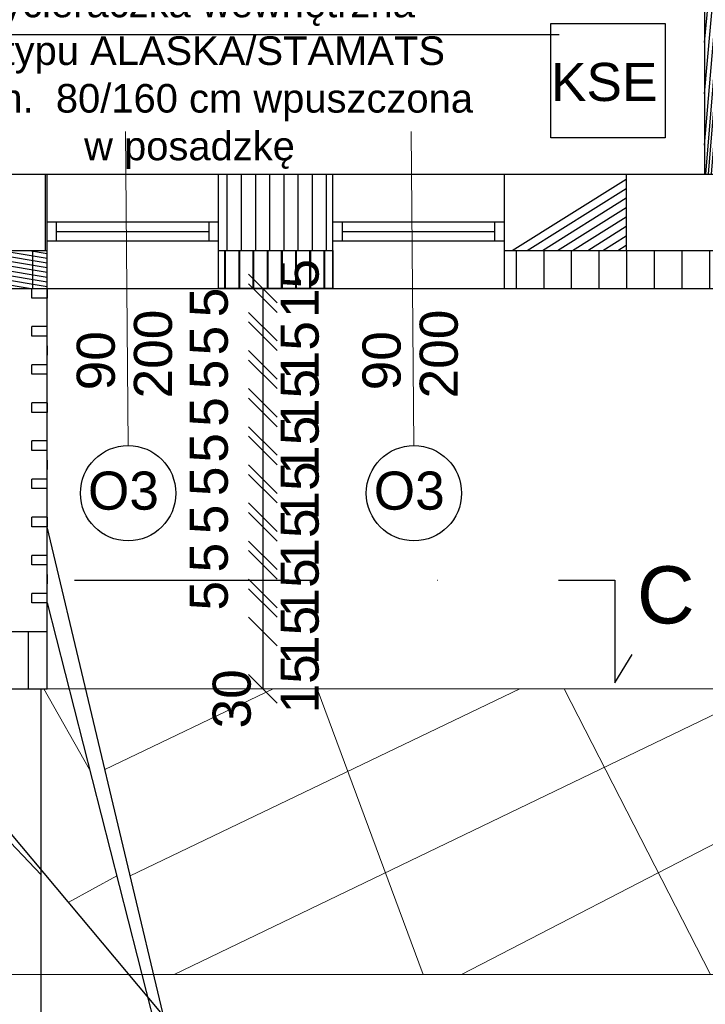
# Model space of a CAD drawing. Header units: millimetres. Extents: x 6197 to 108098, y 4257 to 29730.
# Tile 41 of 148: x 20412 to 20772, y 9572 to 10089. Entities that reach past the tile are written whole.
import ezdxf

# ---------------------------------------------------------------- set-up
doc = ezdxf.new("R2010")
doc.units = ezdxf.units.MM
doc.linetypes.add('DASHDOTX2', pattern=[50.8, 25.4, -12.7, 0, -12.7])
doc.layers.add('inne', color=7, linetype='Continuous')
doc.styles.get("Standard").update_dxf_attribs({"font": 'arial.ttf'})
doc.dimstyles.new('ISO-25', dxfattribs={"dimtxt": 2.5, "dimasz": 2.5, "dimexe": 1.25, "dimexo": 0.625, "dimtad": 1, "dimtxsty": 'Standard', "dimcen": 2.5, "dimadec": 0, "dimazin": 0, "dimtfac": 1, "dimtmove": 0, "dimatfit": 3, "dimfxl": 1, "dimarcsym": 0})
pattern_1 = [(45, (-1177844323.7111, -935728472.6591815), (-11.22532015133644, 11.22532015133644), []), (135, (-1177844323.7111, -935728472.6591815), (-11.22532015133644, -11.22532015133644), [])]

# ---------------------------------------------------------------- blocks, each defined once
blk = doc.blocks.new('_Oblique')
at = {"color": 0, "linetype": 'ByBlock', "lineweight": -2}
blk.add_line((-0.5, -0.5), (0.5, 0.5), dxfattribs=at)
blk = doc.blocks.new('*D493')
at = {"color": 0, "lineweight": -2, "transparency": 16777216}
blk.add_line((19259.33067422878, 9274.388910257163), (21143.33067399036, 9274.388910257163), dxfattribs=at)
at = {"layer": 'Defpoints', "color": 0, "transparency": 16777216}
for p in [(19259.33067422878, 9947.626542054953), (21143.33067399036, 9947.626542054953), (21143.33067399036, 9274.388910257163)]:
    blk.add_point(p, dxfattribs=at)
at = {"color": 0, "lineweight": -2, "transparency": 16777216, "xscale": 15, "yscale": 15, "zscale": 15, "rotation": 180}
blk.add_blockref('_Oblique', (19259.33067422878, 9274.388910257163), dxfattribs=at)
at = {"color": 0, "lineweight": -2, "transparency": 16777216, "xscale": 15, "yscale": 15, "zscale": 15}
blk.add_blockref('_Oblique', (21143.33067399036, 9274.388910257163), dxfattribs=at)
at = {"color": 0, "transparency": 16777216, "insert": (20213.55284148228, 9293.062703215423), "char_height": 20, "attachment_point": 5}
blk.add_mtext('1884', dxfattribs=at)
blk = doc.blocks.new('*D656')
at = {"color": 0, "lineweight": -2, "transparency": 16777216}
blk.add_line((20336.33067399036, 9388.267254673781), (20426.33065062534, 9388.267254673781), dxfattribs=at)
at = {"layer": 'Defpoints', "color": 0, "transparency": 16777216}
for p in [(20336.33067399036, 9737.626542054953), (20426.33065062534, 9737.626550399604), (20426.33065062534, 9388.267254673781)]:
    blk.add_point(p, dxfattribs=at)
at = {"color": 0, "lineweight": -2, "transparency": 16777216, "xscale": 15, "yscale": 15, "zscale": 15, "rotation": 180}
blk.add_blockref('_Oblique', (20336.33067399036, 9388.267254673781), dxfattribs=at)
at = {"color": 0, "lineweight": -2, "transparency": 16777216, "xscale": 15, "yscale": 15, "zscale": 15}
blk.add_blockref('_Oblique', (20426.33065062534, 9388.267254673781), dxfattribs=at)
at = {"color": 0, "transparency": 16777216, "insert": (20380.87754064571, 9406.94104763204), "char_height": 20, "attachment_point": 5}
blk.add_mtext('90', dxfattribs=at)
blk = doc.blocks.new('*D675')
at = {"color": 0, "lineweight": -2, "transparency": 16777216}
blk.add_line((20988.10556274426, 10007.62654169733), (20988.10556274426, 10356.62654193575), dxfattribs=at)
at = {"layer": 'Defpoints', "color": 0, "transparency": 16777216}
for p in [(20771.33067422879, 10356.62654193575), (20988.10556274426, 10356.62654193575), (20771.33067422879, 10007.62654169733)]:
    blk.add_point(p, dxfattribs=at)
at = {"color": 0, "lineweight": -2, "transparency": 16777216, "xscale": 15, "yscale": 15, "zscale": 15}
for p, rotation in [((20988.10556274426, 10356.62654193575), 90), ((20988.10556274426, 10007.62654169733), 270)]:
    blk.add_blockref('_Oblique', p, dxfattribs=dict(at, rotation=rotation))
at = {"color": 0, "transparency": 16777216, "insert": (20971.40973931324, 10199.58549793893), "char_height": 20, "attachment_point": 5, "rotation": 90}
blk.add_mtext('349', dxfattribs=at)
blk = doc.blocks.new('*D729')
at = {"color": 0, "lineweight": -2, "transparency": 16777216}
blk.add_line((20306.33067470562, 9324.388910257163), (20426.33061605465, 9324.388910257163), dxfattribs=at)
at = {"layer": 'Defpoints', "color": 0, "transparency": 16777216}
for p in [(20306.33067470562, 9947.626541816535), (20426.33061605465, 9947.62654765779), (20426.33061605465, 9324.388910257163)]:
    blk.add_point(p, dxfattribs=at)
at = {"color": 0, "lineweight": -2, "transparency": 16777216, "xscale": 15, "yscale": 15, "zscale": 15, "rotation": 180}
blk.add_blockref('_Oblique', (20306.33067470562, 9324.388910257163), dxfattribs=at)
at = {"color": 0, "lineweight": -2, "transparency": 16777216, "xscale": 15, "yscale": 15, "zscale": 15}
blk.add_blockref('_Oblique', (20426.33061605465, 9324.388910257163), dxfattribs=at)
at = {"color": 0, "transparency": 16777216, "insert": (20371.18108612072, 9343.062703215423), "char_height": 20, "attachment_point": 5}
blk.add_mtext('120', dxfattribs=at)
blk = doc.blocks.new('*D730')
at = {"color": 0, "lineweight": -2, "transparency": 16777216}
blk.add_line((20426.33061605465, 9324.388910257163), (20516.33067422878, 9324.388910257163), dxfattribs=at)
at = {"layer": 'Defpoints', "color": 0, "transparency": 16777216}
for p in [(20426.33061605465, 9947.626548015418), (20516.33067422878, 9947.626544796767), (20516.33067422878, 9324.388910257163)]:
    blk.add_point(p, dxfattribs=at)
at = {"color": 0, "lineweight": -2, "transparency": 16777216, "xscale": 15, "yscale": 15, "zscale": 15, "rotation": 180}
blk.add_blockref('_Oblique', (20426.33061605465, 9324.388910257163), dxfattribs=at)
at = {"color": 0, "lineweight": -2, "transparency": 16777216, "xscale": 15, "yscale": 15, "zscale": 15}
blk.add_blockref('_Oblique', (20516.33067422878, 9324.388910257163), dxfattribs=at)
at = {"color": 0, "transparency": 16777216, "insert": (20477.40206414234, 9343.062703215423), "char_height": 20, "attachment_point": 5}
blk.add_mtext('90', dxfattribs=at)
blk = doc.blocks.new('*D731')
at = {"color": 0, "lineweight": -2, "transparency": 16777216}
blk.add_line((20516.33067422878, 9324.388910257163), (20576.33070927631, 9324.388910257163), dxfattribs=at)
at = {"layer": 'Defpoints', "color": 0, "transparency": 16777216}
for p in [(20516.33067422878, 9947.626544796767), (20576.33070927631, 9947.62654420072), (20576.33070927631, 9324.388910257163)]:
    blk.add_point(p, dxfattribs=at)
at = {"color": 0, "lineweight": -2, "transparency": 16777216, "xscale": 15, "yscale": 15, "zscale": 15, "rotation": 180}
blk.add_blockref('_Oblique', (20516.33067422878, 9324.388910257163), dxfattribs=at)
at = {"color": 0, "lineweight": -2, "transparency": 16777216, "xscale": 15, "yscale": 15, "zscale": 15}
blk.add_blockref('_Oblique', (20576.33070927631, 9324.388910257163), dxfattribs=at)
at = {"color": 0, "transparency": 16777216, "insert": (20556.33724385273, 9343.062703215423), "char_height": 20, "attachment_point": 5}
blk.add_mtext('60', dxfattribs=at)
blk = doc.blocks.new('*D732')
at = {"color": 0, "lineweight": -2, "transparency": 16777216}
blk.add_line((20576.33070927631, 9324.388910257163), (20666.33067422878, 9324.388910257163), dxfattribs=at)
at = {"layer": 'Defpoints', "color": 0, "transparency": 16777216}
for p in [(20576.33070927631, 9947.626541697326), (20666.33067422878, 9947.626541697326), (20666.33067422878, 9324.388910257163)]:
    blk.add_point(p, dxfattribs=at)
at = {"color": 0, "lineweight": -2, "transparency": 16777216, "xscale": 15, "yscale": 15, "zscale": 15, "rotation": 180}
blk.add_blockref('_Oblique', (20576.33070927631, 9324.388910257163), dxfattribs=at)
at = {"color": 0, "lineweight": -2, "transparency": 16777216, "xscale": 15, "yscale": 15, "zscale": 15}
blk.add_blockref('_Oblique', (20666.33067422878, 9324.388910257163), dxfattribs=at)
at = {"color": 0, "transparency": 16777216, "insert": (20627.40209847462, 9343.062703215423), "char_height": 20, "attachment_point": 5}
blk.add_mtext('90', dxfattribs=at)
blk = doc.blocks.new('*D733')
at = {"color": 0, "lineweight": -2, "transparency": 16777216}
blk.add_line((20666.33067422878, 9324.388910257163), (20783.33067422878, 9324.388910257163), dxfattribs=at)
at = {"layer": 'Defpoints', "color": 0, "transparency": 16777216}
for p in [(20666.33067422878, 9947.626541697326), (20783.33067422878, 9947.62654431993), (20783.33067422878, 9324.388910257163)]:
    blk.add_point(p, dxfattribs=at)
at = {"color": 0, "lineweight": -2, "transparency": 16777216, "xscale": 15, "yscale": 15, "zscale": 15, "rotation": 180}
blk.add_blockref('_Oblique', (20666.33067422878, 9324.388910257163), dxfattribs=at)
at = {"color": 0, "lineweight": -2, "transparency": 16777216, "xscale": 15, "yscale": 15, "zscale": 15}
blk.add_blockref('_Oblique', (20783.33067422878, 9324.388910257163), dxfattribs=at)
at = {"color": 0, "transparency": 16777216, "insert": (20724.84023314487, 9343.062703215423), "char_height": 20, "attachment_point": 5}
blk.add_mtext('117', dxfattribs=at)
blk = doc.blocks.new('*D960')
at = {"color": 0, "lineweight": -2, "transparency": 16777216}
blk.add_line((20539.55339747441, 9767.62655039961), (20539.55339747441, 9737.62655039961), dxfattribs=at)
at = {"layer": 'Defpoints', "color": 0, "transparency": 16777216}
for p in [(20426.33065086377, 9767.626550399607), (20426.33065062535, 9737.626550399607), (20539.55339747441, 9737.62655039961)]:
    blk.add_point(p, dxfattribs=at)
at = {"color": 0, "lineweight": -2, "transparency": 16777216, "xscale": 15, "yscale": 15, "zscale": 15}
for p, rotation in [((20539.55339747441, 9767.62655039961), 90), ((20539.55339747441, 9737.62655039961), 270)]:
    blk.add_blockref('_Oblique', p, dxfattribs=dict(at, rotation=rotation))
at = {"color": 0, "transparency": 16777216, "insert": (20523.33027392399, 9732.311454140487), "char_height": 20, "attachment_point": 5, "rotation": 90}
blk.add_mtext('30', dxfattribs=at)
blk = doc.blocks.new('*D888')
at = {"color": 0, "lineweight": -2, "transparency": 16777216}
blk.add_line((20539.55339652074, 9842.626551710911), (20539.55339652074, 9827.626551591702), dxfattribs=at)
at = {"layer": 'Defpoints', "color": 0, "transparency": 16777216}
for p in [(20426.33065086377, 9842.62655171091), (20426.33065086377, 9827.6265515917), (20539.55339652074, 9827.626551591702)]:
    blk.add_point(p, dxfattribs=at)
at = {"color": 0, "lineweight": -2, "transparency": 16777216, "xscale": 15, "yscale": 15, "zscale": 15}
for p, rotation in [((20539.55339652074, 9842.626551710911), 90), ((20539.55339652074, 9827.626551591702), 270)]:
    blk.add_blockref('_Oblique', p, dxfattribs=dict(at, rotation=rotation))
at = {"color": 0, "transparency": 16777216, "insert": (20558.99753886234, 9816.685126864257), "char_height": 20, "attachment_point": 5, "rotation": 90}
blk.add_mtext('15', dxfattribs=at)
blk = doc.blocks.new('*D889')
at = {"color": 0, "lineweight": -2, "transparency": 16777216}
blk.add_line((20539.55339127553, 9847.626551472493), (20539.55339127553, 9842.626550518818), dxfattribs=at)
at = {"layer": 'Defpoints', "color": 0, "transparency": 16777216}
for p in [(20426.33065086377, 9847.626551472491), (20426.33065086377, 9842.626550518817), (20539.55339127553, 9842.626550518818)]:
    blk.add_point(p, dxfattribs=at)
at = {"color": 0, "lineweight": -2, "transparency": 16777216, "xscale": 15, "yscale": 15, "zscale": 15}
for p, rotation in [((20539.55339127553, 9847.626551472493), 90), ((20539.55339127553, 9842.626550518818), 270)]:
    blk.add_blockref('_Oblique', p, dxfattribs=dict(at, rotation=rotation))
at = {"color": 0, "transparency": 16777216, "insert": (20511.29689270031, 9846.445455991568), "char_height": 20, "attachment_point": 5, "rotation": 90}
blk.add_mtext('5', dxfattribs=at)
blk = doc.blocks.new('*D890')
at = {"color": 0, "lineweight": -2, "transparency": 16777216}
blk.add_line((20539.55338889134, 9862.626551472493), (20539.55338889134, 9847.626551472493), dxfattribs=at)
at = {"layer": 'Defpoints', "color": 0, "transparency": 16777216}
for p in [(20426.33065086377, 9862.626551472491), (20426.33065086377, 9847.626551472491), (20539.55338889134, 9847.626551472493)]:
    blk.add_point(p, dxfattribs=at)
at = {"color": 0, "lineweight": -2, "transparency": 16777216, "xscale": 15, "yscale": 15, "zscale": 15}
for p, rotation in [((20539.55338889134, 9862.626551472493), 90), ((20539.55338889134, 9847.626551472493), 270)]:
    blk.add_blockref('_Oblique', p, dxfattribs=dict(at, rotation=rotation))
at = {"color": 0, "transparency": 16777216, "insert": (20558.99753266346, 9841.420435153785), "char_height": 20, "attachment_point": 5, "rotation": 90}
blk.add_mtext('15', dxfattribs=at)
blk = doc.blocks.new('*D891')
at = {"color": 0, "lineweight": -2, "transparency": 16777216}
blk.add_line((20539.55338412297, 9867.626551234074), (20539.55338412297, 9862.626551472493), dxfattribs=at)
at = {"layer": 'Defpoints', "color": 0, "transparency": 16777216}
for p in [(20426.33063727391, 9867.626551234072), (20426.33064251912, 9862.626551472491), (20539.55338412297, 9862.626551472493)]:
    blk.add_point(p, dxfattribs=at)
at = {"color": 0, "lineweight": -2, "transparency": 16777216, "xscale": 15, "yscale": 15, "zscale": 15}
for p, rotation in [((20539.55338412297, 9867.626551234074), 90), ((20539.55338412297, 9862.626551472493), 270)]:
    blk.add_blockref('_Oblique', p, dxfattribs=dict(at, rotation=rotation))
at = {"color": 0, "transparency": 16777216, "insert": (20511.29688650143, 9864.019221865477), "char_height": 20, "attachment_point": 5, "rotation": 90}
blk.add_mtext('5', dxfattribs=at)
blk = doc.blocks.new('*D892')
at = {"color": 0, "lineweight": -2, "transparency": 16777216}
blk.add_line((20539.55338221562, 9882.626551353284), (20539.55338221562, 9867.626551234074), dxfattribs=at)
at = {"layer": 'Defpoints', "color": 0, "transparency": 16777216}
for p in [(20426.33063536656, 9882.626551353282), (20426.33063727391, 9867.626551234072), (20539.55338221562, 9867.626551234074)]:
    blk.add_point(p, dxfattribs=at)
at = {"color": 0, "lineweight": -2, "transparency": 16777216, "xscale": 15, "yscale": 15, "zscale": 15}
for p, rotation in [((20539.55338221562, 9882.626551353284), 90), ((20539.55338221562, 9867.626551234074), 270)]:
    blk.add_blockref('_Oblique', p, dxfattribs=dict(at, rotation=rotation))
at = {"color": 0, "transparency": 16777216, "insert": (20558.9975255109, 9865.370393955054), "char_height": 20, "attachment_point": 5, "rotation": 90}
blk.add_mtext('15', dxfattribs=at)
blk = doc.blocks.new('*D893')
at = {"color": 0, "lineweight": -2, "transparency": 16777216}
blk.add_line((20539.55337697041, 9887.626551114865), (20539.55337697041, 9882.626551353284), dxfattribs=at)
at = {"layer": 'Defpoints', "color": 0, "transparency": 16777216}
for p in [(20426.33065086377, 9887.626551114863), (20426.33063536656, 9882.626551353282), (20539.55337697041, 9882.626551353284)]:
    blk.add_point(p, dxfattribs=at)
at = {"color": 0, "lineweight": -2, "transparency": 16777216, "xscale": 15, "yscale": 15, "zscale": 15}
for p, rotation in [((20539.55337697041, 9887.626551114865), 90), ((20539.55337697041, 9882.626551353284), 270)]:
    blk.add_blockref('_Oblique', p, dxfattribs=dict(at, rotation=rotation))
at = {"color": 0, "transparency": 16777216, "insert": (20511.29687934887, 9882.872618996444), "char_height": 20, "attachment_point": 5, "rotation": 90}
blk.add_mtext('5', dxfattribs=at)
blk = doc.blocks.new('*D894')
at = {"color": 0, "lineweight": -2, "transparency": 16777216}
blk.add_line((20539.55337458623, 9902.626551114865), (20539.55337458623, 9887.626551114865), dxfattribs=at)
at = {"layer": 'Defpoints', "color": 0, "transparency": 16777216}
for p in [(20426.330628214, 9902.626551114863), (20426.33063012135, 9887.626551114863), (20539.55337458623, 9887.626551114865)]:
    blk.add_point(p, dxfattribs=at)
at = {"color": 0, "lineweight": -2, "transparency": 16777216, "xscale": 15, "yscale": 15, "zscale": 15}
for p, rotation in [((20539.55337458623, 9902.626551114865), 90), ((20539.55337458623, 9887.626551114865), 270)]:
    blk.add_blockref('_Oblique', p, dxfattribs=dict(at, rotation=rotation))
at = {"color": 0, "transparency": 16777216, "insert": (20558.99751835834, 9889.943535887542), "char_height": 20, "attachment_point": 5, "rotation": 90}
blk.add_mtext('15', dxfattribs=at)
blk = doc.blocks.new('*D895')
at = {"color": 0, "lineweight": -2, "transparency": 16777216}
blk.add_line((20539.55336981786, 9907.626550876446), (20539.55336981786, 9902.626551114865), dxfattribs=at)
at = {"layer": 'Defpoints', "color": 0, "transparency": 16777216}
for p in [(20426.33058792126, 9907.626550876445), (20426.330628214, 9902.626551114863), (20539.55336981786, 9902.626551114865)]:
    blk.add_point(p, dxfattribs=at)
at = {"color": 0, "lineweight": -2, "transparency": 16777216, "xscale": 15, "yscale": 15, "zscale": 15}
for p, rotation in [((20539.55336981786, 9907.626550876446), 90), ((20539.55336981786, 9902.626551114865), 270)]:
    blk.add_blockref('_Oblique', p, dxfattribs=dict(at, rotation=rotation))
at = {"color": 0, "transparency": 16777216, "insert": (20511.29687219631, 9902.508273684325), "char_height": 20, "attachment_point": 5, "rotation": 90}
blk.add_mtext('5', dxfattribs=at)
blk = doc.blocks.new('*D896')
at = {"color": 0, "lineweight": -2, "transparency": 16777216}
blk.add_line((20539.55333238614, 9922.62654873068), (20539.55333238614, 9907.626550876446), dxfattribs=at)
at = {"layer": 'Defpoints', "color": 0, "transparency": 16777216}
for p in [(20426.33058815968, 9922.626548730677), (20426.33058792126, 9907.626550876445), (20539.55333238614, 9907.626550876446)]:
    blk.add_point(p, dxfattribs=at)
at = {"color": 0, "lineweight": -2, "transparency": 16777216, "xscale": 15, "yscale": 15, "zscale": 15}
for p, rotation in [((20539.55333238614, 9922.62654873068), 90), ((20539.55333238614, 9907.626550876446), 270)]:
    blk.add_blockref('_Oblique', p, dxfattribs=dict(at, rotation=rotation))
at = {"color": 0, "transparency": 16777216, "insert": (20558.99747615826, 9915.052114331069), "char_height": 20, "attachment_point": 5, "rotation": 90}
blk.add_mtext('15', dxfattribs=at)
blk = doc.blocks.new('*D897')
at = {"color": 0, "lineweight": -2, "transparency": 16777216}
blk.add_line((20539.55332666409, 9927.62654849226), (20539.55332666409, 9922.62654873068), dxfattribs=at)
at = {"layer": 'Defpoints', "color": 0, "transparency": 16777216}
for p in [(20426.33058815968, 9927.626548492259), (20426.33058601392, 9922.626548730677), (20539.55332666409, 9922.62654873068)]:
    blk.add_point(p, dxfattribs=at)
at = {"color": 0, "lineweight": -2, "transparency": 16777216, "xscale": 15, "yscale": 15, "zscale": 15}
for p, rotation in [((20539.55332666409, 9927.62654849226), 90), ((20539.55332666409, 9922.62654873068), 270)]:
    blk.add_blockref('_Oblique', p, dxfattribs=dict(at, rotation=rotation))
at = {"color": 0, "transparency": 16777216, "insert": (20511.29682999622, 9920.308039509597), "char_height": 20, "attachment_point": 5, "rotation": 90}
blk.add_mtext('5', dxfattribs=at)
blk = doc.blocks.new('*D898')
at = {"color": 0, "lineweight": -2, "transparency": 16777216}
blk.add_line((20539.55335932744, 9942.626548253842), (20539.55335932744, 9927.626550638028), dxfattribs=at)
at = {"layer": 'Defpoints', "color": 0, "transparency": 16777216}
for p in [(20426.33061605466, 9942.62654825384), (20426.33061581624, 9927.626550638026), (20539.55335932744, 9927.626550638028)]:
    blk.add_point(p, dxfattribs=at)
at = {"color": 0, "lineweight": -2, "transparency": 16777216, "xscale": 15, "yscale": 15, "zscale": 15}
for p, rotation in [((20539.55335932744, 9942.626548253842), 90), ((20539.55335932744, 9927.626550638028), 270)]:
    blk.add_blockref('_Oblique', p, dxfattribs=dict(at, rotation=rotation))
at = {"color": 0, "transparency": 16777216, "insert": (20558.99750405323, 9947.626550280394), "char_height": 20, "attachment_point": 5, "rotation": 90}
blk.add_mtext('15', dxfattribs=at)
blk = doc.blocks.new('*D899')
at = {"color": 0, "lineweight": -2, "transparency": 16777216}
blk.add_line((20539.55335408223, 9947.626548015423), (20539.55335408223, 9942.626548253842), dxfattribs=at)
at = {"layer": 'Defpoints', "color": 0, "transparency": 16777216}
for p in [(20426.33061605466, 9947.626548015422), (20426.33061390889, 9942.62654825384), (20539.55335408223, 9942.626548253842)]:
    blk.add_point(p, dxfattribs=at)
at = {"color": 0, "lineweight": -2, "transparency": 16777216, "xscale": 15, "yscale": 15, "zscale": 15}
for p, rotation in [((20539.55335408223, 9947.626548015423), 90), ((20539.55335408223, 9942.626548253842), 270)]:
    blk.add_blockref('_Oblique', p, dxfattribs=dict(at, rotation=rotation))
at = {"color": 0, "transparency": 16777216, "insert": (20511.2968578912, 9940.30803903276), "char_height": 20, "attachment_point": 5, "rotation": 90}
blk.add_mtext('5', dxfattribs=at)
blk = doc.blocks.new('*D900')
at = {"color": 0, "lineweight": -2, "transparency": 16777216}
blk.add_line((20539.55340462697, 9822.62654849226), (20539.55340462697, 9807.626548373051), dxfattribs=at)
at = {"layer": 'Defpoints', "color": 0, "transparency": 16777216}
for p in [(20426.33065801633, 9822.626548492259), (20426.33065801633, 9807.62654837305), (20539.55340462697, 9807.626548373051)]:
    blk.add_point(p, dxfattribs=at)
at = {"color": 0, "lineweight": -2, "transparency": 16777216, "xscale": 15, "yscale": 15, "zscale": 15}
for p, rotation in [((20539.55340462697, 9822.62654849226), 90), ((20539.55340462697, 9807.626548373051), 270)]:
    blk.add_blockref('_Oblique', p, dxfattribs=dict(at, rotation=rotation))
at = {"color": 0, "transparency": 16777216, "insert": (20558.9975460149, 9790.529771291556), "char_height": 20, "attachment_point": 5, "rotation": 90}
blk.add_mtext('15', dxfattribs=at)
blk = doc.blocks.new('*D901')
at = {"color": 0, "lineweight": -2, "transparency": 16777216}
blk.add_line((20539.55339938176, 9827.626548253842), (20539.55339938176, 9822.626547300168), dxfattribs=at)
at = {"layer": 'Defpoints', "color": 0, "transparency": 16777216}
for p in [(20426.33065801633, 9827.62654825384), (20426.33065801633, 9822.626547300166), (20539.55339938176, 9822.626547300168)]:
    blk.add_point(p, dxfattribs=at)
at = {"color": 0, "lineweight": -2, "transparency": 16777216, "xscale": 15, "yscale": 15, "zscale": 15}
for p, rotation in [((20539.55339938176, 9827.626548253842), 90), ((20539.55339938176, 9822.626547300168), 270)]:
    blk.add_blockref('_Oblique', p, dxfattribs=dict(at, rotation=rotation))
at = {"color": 0, "transparency": 16777216, "insert": (20511.29689985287, 9826.445452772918), "char_height": 20, "attachment_point": 5, "rotation": 90}
blk.add_mtext('5', dxfattribs=at)
blk = doc.blocks.new('*D902')
at = {"color": 0, "lineweight": -2, "transparency": 16777216}
blk.add_line((20539.55341225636, 9802.62654527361), (20539.55341225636, 9787.6265451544), dxfattribs=at)
at = {"layer": 'Defpoints', "color": 0, "transparency": 16777216}
for p in [(20426.33066612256, 9802.626545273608), (20426.33066612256, 9787.626545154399), (20539.55341225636, 9787.6265451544)]:
    blk.add_point(p, dxfattribs=at)
at = {"color": 0, "lineweight": -2, "transparency": 16777216, "xscale": 15, "yscale": 15, "zscale": 15}
for p, rotation in [((20539.55341225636, 9802.62654527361), 90), ((20539.55341225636, 9787.6265451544), 270)]:
    blk.add_blockref('_Oblique', p, dxfattribs=dict(at, rotation=rotation))
at = {"color": 0, "transparency": 16777216, "insert": (20558.99755412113, 9765.610440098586), "char_height": 20, "attachment_point": 5, "rotation": 90}
blk.add_mtext('15', dxfattribs=at)
blk = doc.blocks.new('*D903')
at = {"color": 0, "lineweight": -2, "transparency": 16777216}
blk.add_line((20539.55340748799, 9807.626545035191), (20539.55340748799, 9802.626544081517), dxfattribs=at)
at = {"layer": 'Defpoints', "color": 0, "transparency": 16777216}
for p in [(20426.33066612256, 9807.62654503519), (20426.33066612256, 9802.626544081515), (20539.55340748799, 9802.626544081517)]:
    blk.add_point(p, dxfattribs=at)
at = {"color": 0, "lineweight": -2, "transparency": 16777216, "xscale": 15, "yscale": 15, "zscale": 15}
for p, rotation in [((20539.55340748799, 9807.626545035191), 90), ((20539.55340748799, 9802.626544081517), 270)]:
    blk.add_blockref('_Oblique', p, dxfattribs=dict(at, rotation=rotation))
at = {"color": 0, "transparency": 16777216, "insert": (20511.2969079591, 9806.445449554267), "char_height": 20, "attachment_point": 5, "rotation": 90}
blk.add_mtext('5', dxfattribs=at)
blk = doc.blocks.new('*D961')
at = {"color": 0, "lineweight": -2, "transparency": 16777216}
blk.add_line((20539.55341988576, 9782.626542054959), (20539.55341988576, 9767.62654193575), dxfattribs=at)
at = {"layer": 'Defpoints', "color": 0, "transparency": 16777216}
for p in [(20426.33067422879, 9782.626542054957), (20426.33067422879, 9767.626541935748), (20539.55341988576, 9767.62654193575)]:
    blk.add_point(p, dxfattribs=at)
at = {"color": 0, "lineweight": -2, "transparency": 16777216, "xscale": 15, "yscale": 15, "zscale": 15}
for p, rotation in [((20539.55341988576, 9782.626542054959), 90), ((20539.55341988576, 9767.62654193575), 270)]:
    blk.add_blockref('_Oblique', p, dxfattribs=dict(at, rotation=rotation))
at = {"color": 0, "transparency": 16777216, "insert": (20558.99756222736, 9740.210047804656), "char_height": 20, "attachment_point": 5, "rotation": 90}
blk.add_mtext('15', dxfattribs=at)
blk = doc.blocks.new('*D904')
at = {"color": 0, "lineweight": -2, "transparency": 16777216}
blk.add_line((20539.55341559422, 9787.62654181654), (20539.55341559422, 9782.626540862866), dxfattribs=at)
at = {"layer": 'Defpoints', "color": 0, "transparency": 16777216}
for p in [(20426.33067422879, 9787.626541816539), (20426.33067422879, 9782.626540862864), (20539.55341559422, 9782.626540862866)]:
    blk.add_point(p, dxfattribs=at)
at = {"color": 0, "lineweight": -2, "transparency": 16777216, "xscale": 15, "yscale": 15, "zscale": 15}
for p, rotation in [((20539.55341559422, 9787.62654181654), 90), ((20539.55341559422, 9782.626540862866), 270)]:
    blk.add_blockref('_Oblique', p, dxfattribs=dict(at, rotation=rotation))
at = {"color": 0, "transparency": 16777216, "insert": (20511.29691606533, 9786.445446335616), "char_height": 20, "attachment_point": 5, "rotation": 90}
blk.add_mtext('5', dxfattribs=at)

msp = doc.modelspace()

# ---------------------------------------------------------------- hatches: boundary and pattern name
h = msp.add_hatch()
h.set_pattern_fill('ANSI31', color=256, scale=5)
h.set_pattern_definition([(45, (-1177844343.7111, -935728472.6591815), (-11.22532015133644, 11.22532015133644), [])])
h.paths.add_polyline_path([(20783.33067422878, 10441.62654181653), (20771.33067422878, 10441.62654181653), (20771.33067422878, 10007.62654169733), (20783.33067422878, 10007.62654169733)])
h.paths.add_polyline_path([(20403.33068233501, 10199.62654193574), (20306.33068233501, 10199.62654193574), (20306.33068233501, 10187.62654181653), (20331.3306820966, 10187.62654193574), (20331.33068233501, 10007.62654193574), (20343.33068233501, 10007.62654193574), (20343.33068233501, 10187.62654193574), (20403.33068233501, 10187.62654193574)])
h = msp.add_hatch()
h.set_pattern_fill('ANSI37', color=256, scale=5)
h.set_pattern_definition(pattern_1)
h.paths.add_polyline_path([(19279.33067399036, 10172.62654193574), (19274.33067399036, 10172.62654193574), (19234.33067399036, 10172.62654193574), (19172.33067399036, 10172.62654181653), (19172.33067399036, 10152.62654181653), (19259.33067422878, 10152.62654193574), (19259.33067399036, 9947.626542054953), (19379.33067422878, 9947.626542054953), (19379.33067422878, 9967.626541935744), (19319.33067422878, 9967.626541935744), (19279.33067399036, 9967.626541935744)])
h.paths.add_polyline_path([(19529.33067422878, 9967.626541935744), (19469.33067422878, 9967.626541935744), (19469.33067422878, 9947.626542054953), (19529.33067422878, 9947.626542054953)])
h.paths.add_polyline_path([(19736.33067422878, 9967.626541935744), (19619.33067422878, 9967.626541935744), (19619.33067422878, 9947.626542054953), (19619.3306744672, 9947.626542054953), (19736.33067422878, 9947.626542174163)])
h.paths.add_polyline_path([(19886.33067422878, 9967.626541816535), (19826.33067422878, 9967.626541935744), (19826.33067422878, 9947.626542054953), (19886.33067422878, 9947.626541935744)])
h.paths.add_polyline_path([(20096.33067422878, 9967.626541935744), (19976.33067422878, 9967.626541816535), (19976.33067422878, 9947.626541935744), (20096.33067422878, 9947.626542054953)])
h.paths.add_polyline_path([(20426.33067422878, 9967.626541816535), (20306.33067422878, 9967.626541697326), (20306.33067422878, 9947.626541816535), (20426.33067422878, 9947.626541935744)])
h.paths.add_polyline_path([(20783.33067422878, 9967.626541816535), (20666.33067422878, 9967.626541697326), (20666.33067422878, 9947.626544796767), (20666.33070879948, 9947.626544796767), (20783.33067422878, 9947.626541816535)])
h = msp.add_hatch()
h.set_pattern_fill('ANSI31', color=256, scale=5)
h.set_pattern_definition([(45, (-1177846952.249857, -935728472.6591815), (-11.22532015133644, 11.22532015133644), [])])
h.paths.add_polyline_path([(20516.33067422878, 10007.62654181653), (20516.33067422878, 9967.626541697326), (20576.33067422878, 9967.626541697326), (20576.33067422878, 10007.62654181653)])
h.paths.add_polyline_path([(20666.33067422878, 10007.62654181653), (20666.33067422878, 9967.626541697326), (20730.33068233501, 9967.626541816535), (20730.33068233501, 10007.62654169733)])
h.paths.add_polyline_path([(20426.33067422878, 10007.62654205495), (20426.33067399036, 10007.62654205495), (20425.33068233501, 10007.62654205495), (20425.33068233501, 9967.626541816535), (20426.33067422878, 9967.626541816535)])
h.paths.add_polyline_path([(20348.45289522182, 10006.2597337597), (20652.94470959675, 10006.2597337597), (20652.94470959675, 10112.68197115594), (20348.45289522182, 10112.68197115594)], flags=9)
h = msp.add_hatch()
h.set_pattern_fill('ANSI37', color=256, scale=5)
h.set_pattern_definition(pattern_1)
h.paths.add_polyline_path([(20576.33067422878, 9967.626541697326), (20516.33067422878, 9967.626541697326), (20516.33067422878, 9947.626544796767), (20576.33067422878, 9947.626544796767)])
h.paths.add_polyline_path([(20579.78879624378, 9918.337876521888), (20579.78879624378, 9959.415639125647), (20538.57460790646, 9959.415639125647), (20538.57460790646, 9918.337876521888)], flags=9)
at = {"lineweight": 20}
h = msp.add_hatch(dxfattribs=at)
h.set_pattern_fill('ANSI37', color=256, scale=30)
h.set_pattern_definition([(45, (-1177846952.249857, -935728472.6591815), (-67.35192090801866, 67.35192090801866), []), (135, (-1177846952.249857, -935728472.6591815), (-67.35192090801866, -67.35192090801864), [])])
h.paths.add_polyline_path([(18528.50136857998, 9942.626542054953), (18487.33067399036, 9942.626542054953), (18487.33067399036, 9942.626541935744), (18221.87879973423, 9942.626541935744), (18127.33067351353, 9821.840570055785), (18127.33067351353, 9587.626550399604), (18528.50136857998, 9587.626550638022)])
h.paths.add_polyline_path([(19571.1514065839, 9737.626550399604), (18638.02147084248, 9737.626550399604), (18669.41326290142, 9587.626550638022), (19571.1514065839, 9587.62655099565)])
h.paths.add_polyline_path([(18632.93292385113, 9737.626550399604), (18577.33067399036, 9737.626550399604), (18577.33067399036, 9942.626541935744), (18528.50136857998, 9942.626542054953), (18528.50136857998, 9587.626550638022), (18666.29426198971, 9587.626550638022)])
h.paths.add_polyline_path([(19956.08020382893, 9737.626550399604), (19571.1514065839, 9737.626550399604), (19571.1514065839, 9587.62655099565), (19920.34403925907, 9587.626551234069)])
h.paths.add_polyline_path([(20423.23025184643, 9642.459584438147), (20343.30047636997, 9737.626542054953), (20336.33067422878, 9737.626542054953), (20336.33067422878, 9737.626541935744), (20066.33067422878, 9737.626541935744), (19976.33065014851, 9737.626541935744), (19959.88737708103, 9587.626551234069), (20423.23025160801, 9587.626551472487)])
h.paths.add_polyline_path([(19976.33065110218, 9737.626550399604), (19964.83739787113, 9737.626550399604), (19926.52647000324, 9587.626551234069), (19959.88737708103, 9587.626551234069)])
h.paths.add_polyline_path([(21293.33067399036, 9737.626542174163), (21143.33067399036, 9737.626542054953), (20446.58114653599, 9737.626541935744), (20482.31730919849, 9587.626551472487), (21293.33067399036, 9587.626551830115)])
h.paths.add_polyline_path([(20437.8239527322, 9737.626541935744), (20426.33067422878, 9737.626541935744), (20423.23025184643, 9737.626541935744), (20423.23025184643, 9642.459584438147), (20469.28396731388, 9587.626551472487), (20476.13487845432, 9587.626551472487)])
h.paths.add_polyline_path([(20423.23025184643, 9737.626541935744), (20343.30047636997, 9737.626542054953), (20423.23025184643, 9642.459584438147)], flags=17)
h.paths.add_polyline_path([(19417.50514918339, 9662.229760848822), (19417.50514918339, 9712.611752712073), (19376.29096084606, 9712.611752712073), (19376.29096084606, 9662.229760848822)], flags=24)
h.paths.add_polyline_path([(19900.1154752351, 9711.854428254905), (19900.1154752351, 9752.932190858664), (19858.90128689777, 9752.932190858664), (19858.90128689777, 9711.854428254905)], flags=9)
h.paths.add_polyline_path([(19864.45500832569, 9718.709365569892), (19864.45500832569, 9759.787128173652), (19823.24081998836, 9759.787128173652), (19823.24081998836, 9718.709365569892)], flags=9)
h.paths.add_polyline_path([(20544.11472135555, 9711.854428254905), (20544.11472135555, 9752.932190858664), (20502.90053301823, 9752.932190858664), (20502.90053301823, 9711.854428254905)], flags=9)
h.paths.add_polyline_path([(20579.78883105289, 9718.709365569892), (20579.78883105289, 9759.787128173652), (20538.57464271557, 9759.787128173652), (20538.57464271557, 9718.709365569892)], flags=9)
h.paths.add_polyline_path([(21211.56903844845, 9638.73608370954), (21211.56903844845, 9695.35272761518), (21170.35485011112, 9695.35272761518), (21170.35485011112, 9638.73608370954)], flags=24)
h.paths.add_polyline_path([(20901.99222594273, 9666.153156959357), (20901.99222594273, 9716.535148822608), (20860.7780376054, 9716.535148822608), (20860.7780376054, 9666.153156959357)], flags=24)
h = msp.add_hatch()
h.set_pattern_fill('ANSI31', color=256, scale=5)
h.set_pattern_definition([(45, (-1177842474.711123, -935728677.659173), (-11.22532015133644, 11.22532015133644), [])])
h.paths.add_polyline_path([(20066.33065110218, 9767.626550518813), (19976.33065110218, 9767.626550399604), (19976.33065110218, 9737.626550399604), (20066.33065110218, 9737.626550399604)])
h.paths.add_polyline_path([(20426.33065110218, 9767.626550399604), (20336.33065110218, 9767.626550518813), (20336.33065110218, 9737.626550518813), (20426.33065110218, 9737.626550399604)])

# ---------------------------------------------------------------- linework, layer by layer
at = {"lineweight": 30}
for p, q in [((20771.33067422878, 10441.62654181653), (20771.33067422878, 10007.62654169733)), ((20306.33067422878, 10007.62654181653), (20426.33067399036, 10007.62654205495)), ((20425.33068233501, 10007.62654193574), (20425.33068233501, 9967.626541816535)), ((20426.33067422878, 9947.626542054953), (20426.33067422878, 10007.62654181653)), ((20516.33067422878, 9947.626542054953), (20516.33067422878, 10007.62654181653)), ((20516.33067422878, 10007.62654181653), (20576.33067422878, 10007.62654181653)), ((20576.33067422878, 9947.626542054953), (20576.33067422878, 10007.62654181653)), ((20666.33067422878, 10007.62654181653), (20783.33067422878, 10007.62654169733)), ((20666.33067422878, 9947.626542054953), (20666.33067422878, 10007.62654181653)), ((20730.33068233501, 10007.62654193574), (20730.33068233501, 9967.626541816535)), ((20306.33067470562, 9967.626541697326), (20426.3306744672, 9967.626541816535)), ((20516.33067470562, 9967.626541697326), (20576.33067422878, 9967.626541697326)), ((20666.33067422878, 9967.626541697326), (20783.33067422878, 9967.626541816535)), ((20306.33067470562, 9947.626541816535), (20426.3306744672, 9947.626541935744)), ((20418.33065086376, 9942.626550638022), (20418.33065086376, 9947.626550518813)), ((20426.33067422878, 9737.626541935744), (20426.33067422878, 9947.626542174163)), ((20426.33067422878, 9947.626542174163), (20426.33067422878, 9942.626542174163)), ((20516.33067470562, 9947.626541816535), (20576.33067399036, 9947.626541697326)), ((20666.33067422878, 9947.626541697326), (20783.33067422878, 9947.626541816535)), ((20426.33065086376, 9942.626550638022), (20418.33065086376, 9942.626550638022)), ((20426.33065086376, 9927.626550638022), (20418.33065086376, 9927.626550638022)), ((20418.33065086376, 9922.62655087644), (20418.33065086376, 9927.626550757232)), ((20426.33065086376, 9922.62655087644), (20418.33065086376, 9922.62655087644)), ((20426.33067422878, 9917.626542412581), (20426.33067422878, 9912.626542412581)), ((20426.33065086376, 9907.62655087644), (20418.33065086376, 9907.62655087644)), ((20418.33065086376, 9902.62655111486), (20418.33065086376, 9907.62655099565)), ((20426.33065086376, 9902.62655111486), (20418.33065086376, 9902.62655111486)), ((20426.33065086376, 9887.62655111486), (20418.33065086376, 9887.62655111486)), ((20418.33065086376, 9882.626551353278), (20418.33065086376, 9887.626551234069)), ((20426.33067422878, 9887.626542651), (20426.33067422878, 9882.626542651)), ((20426.33065086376, 9882.626551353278), (20418.33065086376, 9882.626551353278)), ((20426.33065086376, 9867.626551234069), (20418.33065086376, 9867.626551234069)), ((20418.33065086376, 9862.626551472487), (20418.33065086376, 9867.626551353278)), ((20426.33065086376, 9862.626551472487), (20418.33065086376, 9862.626551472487)), ((20426.33067422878, 9857.626542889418), (20426.33067422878, 9852.626542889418)), ((20418.33065086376, 9842.626551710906), (20418.33065086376, 9847.626551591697)), ((20426.33065086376, 9847.626551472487), (20418.33065086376, 9847.626551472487)), ((20426.33065086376, 9842.626551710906), (20418.33065086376, 9842.626551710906)), ((20426.33065086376, 9827.626551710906), (20418.33065086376, 9827.626551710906)), ((20418.33065086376, 9822.626551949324), (20418.33065086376, 9827.626551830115)), ((20426.33067422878, 9827.626543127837), (20426.33067422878, 9822.626543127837)), ((20426.33065086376, 9822.626551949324), (20418.33065086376, 9822.626551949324)), ((20426.33065086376, 9807.626551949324), (20418.33065086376, 9807.626551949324)), ((20418.33065086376, 9802.626552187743), (20418.33065086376, 9807.626552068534)), ((20426.33065086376, 9802.626552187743), (20418.33065086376, 9802.626552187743)), ((20426.33067422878, 9797.626543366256), (20426.33067422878, 9792.626543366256)), ((20426.33065086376, 9787.626552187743), (20418.33065086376, 9787.626552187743)), ((20418.33065086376, 9782.626552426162), (20418.33065086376, 9787.626552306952)), ((20426.33065086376, 9782.626552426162), (20418.33065086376, 9782.626552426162)), ((20336.33067399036, 9767.626542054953), (20426.33067422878, 9767.626541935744)), ((20336.33067399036, 9737.626542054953), (20426.33067422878, 9737.626541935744))]:
    msp.add_line(p, q, dxfattribs=at)
for p, q in [((20690.77986651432, 10086.70333000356), (20750.77986651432, 10086.70333000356)), ((20690.77986651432, 10026.70333000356), (20690.77986651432, 10086.70333000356)), ((20750.77986651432, 10086.70333000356), (20750.77986651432, 10026.70333000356)), ((20695.13075691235, 10080.69234141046), (20266.67792373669, 10080.69234141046)), ((20750.77986651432, 10026.70333000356), (20690.77986651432, 10026.70333000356)), ((20426.33067399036, 10007.62654205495), (20516.33067399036, 10007.62654205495)), ((20576.33070879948, 10007.62654455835), (20666.33070879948, 10007.62654455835)), ((20426.33067399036, 9982.626542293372), (20516.33067399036, 9982.626542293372)), ((20431.33067399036, 9972.626542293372), (20431.33067399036, 9982.626542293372)), ((20511.33067399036, 9972.626542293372), (20511.33067399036, 9982.626542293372)), ((20576.33070879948, 9982.626544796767), (20666.33070879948, 9982.626544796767)), ((20581.33070879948, 9972.626544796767), (20581.33070879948, 9982.626544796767)), ((20661.33070879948, 9972.626544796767), (20661.33070879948, 9982.626544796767)), ((20431.33067399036, 9977.626542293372), (20511.33067399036, 9977.626542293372)), ((20581.33070879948, 9977.626544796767), (20661.33070879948, 9977.626544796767)), ((20426.33067399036, 9972.626542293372), (20516.33067399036, 9972.626542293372)), ((20426.33067399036, 9972.626542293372), (20431.33067399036, 9972.626542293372)), ((20576.33070879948, 9972.626544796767), (20666.33070879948, 9972.626544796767)), ((20576.33070879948, 9972.626544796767), (20581.33070879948, 9972.626544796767)), ((20426.33067399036, 9947.626542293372), (20516.33067399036, 9947.626542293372)), ((20576.33070879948, 9947.626544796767), (20666.33070879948, 9947.626544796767)), ((20539.97571378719, 9503.45868786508), (20264.40710335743, 9831.55952569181)), ((20568.12572628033, 9227.451848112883), (20426.33065086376, 9822.626551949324)), ((20426.33067422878, 9782.626542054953), (20568.12572628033, 9227.451848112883)), ((20423.23025136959, 9170.138991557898), (20423.23025184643, 9737.626541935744))]:
    msp.add_line(p, q)
at = {"lineweight": 20}
for p, q in [((20467.44927960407, 10030.02249869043), (20468.85353284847, 9865.230585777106)), ((20617.44931441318, 10030.02250119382), (20618.85356765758, 9865.230588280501)), ((20426.33067422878, 9737.626541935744), (21143.33067399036, 9737.626542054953)), ((21293.33067399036, 9587.626551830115), (18127.33067351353, 9587.626550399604))]:
    msp.add_line(p, q, dxfattribs=at)
at = {"linetype": 'DASHDOTX2', "lineweight": 30, "ltscale": 5}
msp.add_line((19678.3150790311, 9794.592970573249), (20724.34626942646, 9794.592970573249), dxfattribs=at)
msp.add_lwpolyline([(20516.33067470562, 9967.626541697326), (20576.33067422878, 9967.626541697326), (20576.33070879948, 9947.626544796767), (20516.33067422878, 9947.626544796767), (20516.33067422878, 9967.626541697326)])
for centre in [(20468.85353284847, 9840.230585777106), (20618.85356765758, 9840.230588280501)]:
    msp.add_circle(centre, 25)
at = {"layer": 'inne', "lineweight": 30}
for p, q in [((20724.34626942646, 9794.592970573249), (20724.34626942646, 9740.744339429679)), ((20724.34626942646, 9740.744339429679), (20733.46938472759, 9755.652844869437))]:
    msp.add_line(p, q, dxfattribs=at)

# ---------------------------------------------------------------- texts
for s, width, insert, char_height, attachment_point in [('\\pi39.64473;Wycieraczka wewnętrzna\\P\\pi25.15633;np. typu ALASKA/STAMATS\\P\\pi9.56799;o wym.  80/160 cm wpuszczona \\P\\pi102.40735;w posadzkę', 314.5418477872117, (20343.33067518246, 10104.9619848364), 15, 1), ('O3', 68.36028754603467, (20485.02531510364, 9851.582580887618), 20, 3), ('O3', 68.36028754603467, (20635.02534991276, 9851.582583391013), 20, 3), ('C', 68.36028754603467, (20766.16694265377, 9801.886488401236), 30, 3)]:
    msp.add_mtext_dynamic_manual_height_columns(s, width=width, gutter_width=12.5, heights=[0], dxfattribs=dict(insert=insert, char_height=char_height, attachment_point=attachment_point))
at = {"lineweight": 20, "insert": (20746.66805869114, 10045.75111850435), "char_height": 20, "attachment_point": 9}
msp.add_mtext_dynamic_manual_height_columns('KSE', width=37.211574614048, gutter_width=12.5, heights=[0], dxfattribs=at)
at = {"lineweight": 20, "char_height": 20, "attachment_point": 1, "rotation": 89.99999999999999}
for s, insert in [('200', (20471.86016183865, 9889.94304963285)), ('200', (20621.86019664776, 9889.943052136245)), ('\\pt0;90', (20441.85070019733, 9894.198119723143)), ('\\pt0;90', (20591.85073500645, 9894.198122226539))]:
    msp.add_mtext_dynamic_manual_height_columns(s, width=37.211574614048, gutter_width=12.5, heights=[0], dxfattribs=dict(at, insert=insert))

# ---------------------------------------------------------------- dimensions: what is measured, and where the dimension line sits
for base, p1, p2, picture, middle in [((20988.10556274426, 10356.62654193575), (20771.33067422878, 10007.62654169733), (20771.33067422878, 10356.62654193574), '*D675', (20971.40973931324, 10199.58549793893)), ((20539.55335932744, 9927.626550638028), (20426.33061605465, 9942.626548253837), (20426.33061581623, 9927.626550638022), '*D898', (20558.99750405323, 9947.626550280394)), ((20539.55335408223, 9942.626548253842), (20426.33061605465, 9947.626548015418), (20426.33061390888, 9942.626548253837), '*D899', (20511.2968578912, 9940.30803903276)), ((20539.55332666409, 9922.62654873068), (20426.33058815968, 9927.626548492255), (20426.33058601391, 9922.626548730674), '*D897', (20511.29682999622, 9920.308039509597)), ((20539.55333238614, 9907.626550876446), (20426.33058815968, 9922.626548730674), (20426.33058792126, 9907.62655087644), '*D896', (20558.99747615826, 9915.052114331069)), ((20539.55336981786, 9902.626551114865), (20426.33058792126, 9907.62655087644), (20426.330628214, 9902.62655111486), '*D895', (20511.29687219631, 9902.508273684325)), ((20539.55337458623, 9887.626551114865), (20426.330628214, 9902.62655111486), (20426.33063012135, 9887.62655111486), '*D894', (20558.99751835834, 9889.943535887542)), ((20539.55337697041, 9882.626551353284), (20426.33065086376, 9887.62655111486), (20426.33063536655, 9882.626551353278), '*D893', (20511.29687934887, 9882.872618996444)), ((20539.55338221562, 9867.626551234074), (20426.33063536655, 9882.626551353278), (20426.3306372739, 9867.626551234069), '*D892', (20558.9975255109, 9865.370393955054)), ((20539.55338412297, 9862.626551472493), (20426.3306372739, 9867.626551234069), (20426.33064251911, 9862.626551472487), '*D891', (20511.29688650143, 9864.019221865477)), ((20539.55338889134, 9847.626551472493), (20426.33065086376, 9862.626551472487), (20426.33065086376, 9847.626551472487), '*D890', (20558.99753266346, 9841.420435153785)), ((20539.55339127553, 9842.626550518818), (20426.33065086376, 9847.626551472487), (20426.33065086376, 9842.626550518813), '*D889', (20511.29689270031, 9846.445455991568)), ((20539.55339652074, 9827.626551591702), (20426.33065086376, 9842.626551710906), (20426.33065086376, 9827.626551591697), '*D888', (20558.99753886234, 9816.685126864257)), ((20539.55339938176, 9822.626547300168), (20426.33065801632, 9827.626548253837), (20426.33065801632, 9822.626547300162), '*D901', (20511.29689985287, 9826.445452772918)), ((20539.55340462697, 9807.626548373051), (20426.33065801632, 9822.626548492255), (20426.33065801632, 9807.626548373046), '*D900', (20558.9975460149, 9790.529771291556)), ((20539.55340748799, 9802.626544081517), (20426.33066612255, 9807.626545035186), (20426.33066612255, 9802.626544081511), '*D903', (20511.2969079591, 9806.445449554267)), ((20539.55341225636, 9787.6265451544), (20426.33066612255, 9802.626545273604), (20426.33066612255, 9787.626545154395), '*D902', (20558.99755412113, 9765.610440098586)), ((20539.55341559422, 9782.626540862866), (20426.33067422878, 9787.626541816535), (20426.33067422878, 9782.62654086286), '*D904', (20511.29691606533, 9786.445446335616)), ((20539.55341988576, 9767.62654193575), (20426.33067422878, 9782.626542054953), (20426.33067422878, 9767.626541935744), '*D961', (20558.99756222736, 9740.210047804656)), ((20539.55339747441, 9737.62655039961), (20426.33065086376, 9767.626550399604), (20426.33065062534, 9737.626550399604), '*D960', (20523.33027392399, 9732.311454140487))]:
    dim = msp.add_linear_dim(base=base, p1=p1, p2=p2, angle=90, dimstyle='ISO-25', override={"dimtxt": 20, "dimasz": 15, "dimblk1": 'Oblique', "dimblk2": 'Oblique', "dimsah": 1, "dimse1": 1, "dimse2": 1, "dimtmove": 2})
    dim.commit()
    dim.dimension.update_dxf_attribs({"geometry": picture, "text_midpoint": middle, "dimtype": 160})
for base, p1, p2, picture, middle in [((21143.33067399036, 9274.388910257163), (19259.33067422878, 9947.626542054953), (21143.33067399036, 9947.626542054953), '*D493', (20213.55284148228, 9293.062703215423)), ((20426.33061605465, 9324.388910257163), (20306.33067470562, 9947.626541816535), (20426.33061605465, 9947.62654765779), '*D729', (20371.18108612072, 9343.062703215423)), ((20516.33067422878, 9324.388910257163), (20426.33061605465, 9947.626548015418), (20516.33067422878, 9947.626544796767), '*D730', (20477.40206414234, 9343.062703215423)), ((20576.33070927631, 9324.388910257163), (20516.33067422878, 9947.626544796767), (20576.33070927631, 9947.62654420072), '*D731', (20556.33724385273, 9343.062703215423)), ((20666.33067422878, 9324.388910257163), (20576.33070927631, 9947.626541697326), (20666.33067422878, 9947.626541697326), '*D732', (20627.40209847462, 9343.062703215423)), ((20783.33067422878, 9324.388910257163), (20666.33067422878, 9947.626541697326), (20783.33067422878, 9947.62654431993), '*D733', (20724.84023314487, 9343.062703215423)), ((20426.33065062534, 9388.267254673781), (20336.33067399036, 9737.626542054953), (20426.33065062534, 9737.626550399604), '*D656', (20380.87754064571, 9406.94104763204))]:
    dim = msp.add_linear_dim(base=base, p1=p1, p2=p2, dimstyle='ISO-25', override={"dimtxt": 20, "dimasz": 15, "dimblk1": 'Oblique', "dimblk2": 'Oblique', "dimsah": 1, "dimse1": 1, "dimse2": 1, "dimtmove": 2})
    dim.commit()
    dim.dimension.update_dxf_attribs({"geometry": picture, "text_midpoint": middle, "dimtype": 160})

doc.saveas('drawing.dxf')
